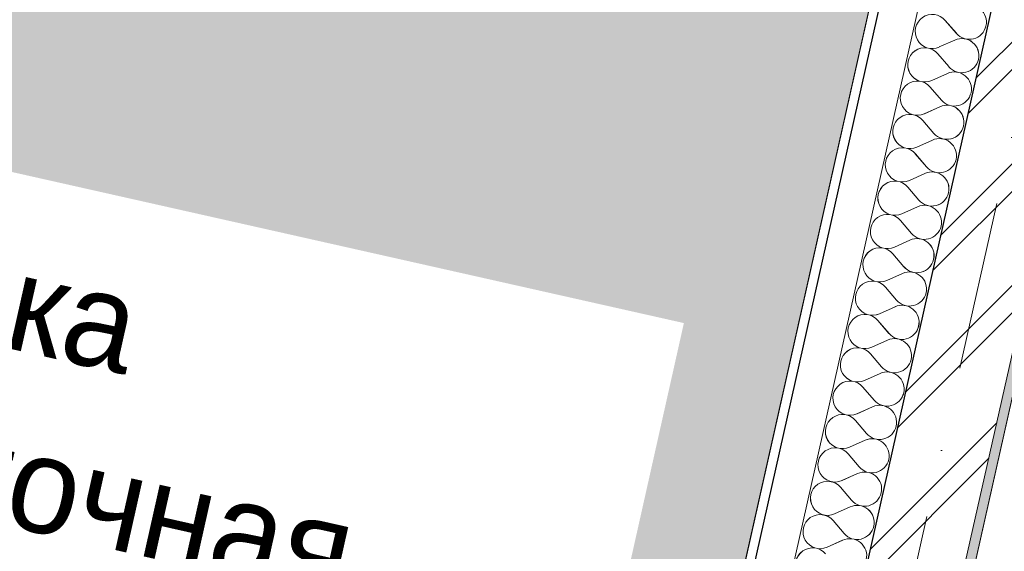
# Model space of a CAD drawing. Header units: millimetres. Extents: x -6990773 to -6682839, y 6117771 to 6220266.
# Tile 136 of 154: x -6937038 to -6934978, y 6139951 to 6141062. Entities that reach past the tile are written whole.
import ezdxf
from ezdxf.enums import TextEntityAlignment as Align

# ---------------------------------------------------------------- set-up
doc = ezdxf.new("R2010")
doc.units = ezdxf.units.MM
doc.header["$MEASUREMENT"] = 0
doc.set_wipeout_variables(frame=1)
doc.linetypes.add('Wipeout_Contour', pattern=[1000, 0, -1000])
doc.linetypes.add('Штрихпунктирная', pattern=[670.277762, 352.777767, -176.388884, 0, -141.111112])
for name, color, linetype in [('S - МОП.АР', 7, 'Continuous'), ('АР-Чертеж-Оси_Осевые размеры.АР', 7, 'Continuous'), ('Кровля', 7, 'Continuous')]:
    doc.layers.add(name, color=color, linetype=linetype)
for name, color, linetype, lineweight in [('АР-текст_наименование_Ном._пера__1', 7, 'Continuous', 0), ('АР-Чертеж-Оси_Осевые размеры.АР_Ном._пера__120', 7, 'Continuous', 0), ('Кровля_Ном._пера__1', 7, 'Continuous', 0), ('Кровля_Ном._пера__101', 252, 'Continuous', 0), ('Кровля_Ном._пера__120', 7, 'Continuous', 0)]:
    doc.layers.add(name, color=color, linetype=linetype, lineweight=lineweight)
doc.styles.add('РЎР“Р•РќР•Р\xa0Р\x98Р\xa0_РЎРўР\x98Р›Р¬_4', font='GOTHIC.TTF')
doc.dimstyles.new('СГЕНЕРИР_СТИЛЬ__6', dxfattribs={"dimtxt": 0.18, "dimasz": 91.2, "dimexe": 0.18, "dimexo": 0.0625, "dimgap": 0, "dimtad": 0, "dimtih": 1, "dimtoh": 1, "dimdec": 4, "dimzin": 0, "dimdsep": 46, "dimcen": 0.09, "dimadec": 0, "dimazin": 0, "dimtfac": 1, "dimtdec": 4, "dimtmove": 0, "dimatfit": 3, "dimldrblk": 'ARROWHEAD_11', "dimfxl": 1, "dimtolj": 1, "dimtzin": 0, "dimarcsym": 0})
doc.dimstyles.new('СГЕНЕРИР_СТИЛЬ__7', dxfattribs={"dimtxt": 0.18, "dimasz": 182.4, "dimexe": 0.18, "dimexo": 0.0625, "dimgap": 0, "dimtad": 0, "dimtih": 1, "dimtoh": 1, "dimdec": 4, "dimzin": 0, "dimdsep": 46, "dimcen": 0.09, "dimadec": 0, "dimazin": 0, "dimtfac": 1, "dimtdec": 4, "dimtmove": 0, "dimatfit": 3, "dimldrblk": 'ARROWHEAD_11', "dimfxl": 1, "dimtolj": 1, "dimtzin": 0, "dimarcsym": 0})

# ---------------------------------------------------------------- blocks, each defined once
blk = doc.blocks.new('*X34', base_point=(-6566190.3, 6562677.8))
at = {"layer": 'Кровля_Ном._пера__1', "color": 7, "linetype": 'Continuous', "lineweight": 0}
for p, q in [((-7162364.7, 6141060.9), (-7162341.5, 6141033.8)), ((-7162377.2, 6141005.2), (-7162344.6, 6141019.8)), ((-7162380.3, 6140991.2), (-7162357.1, 6140964.1)), ((-7162392.8, 6140935.5), (-7162360.3, 6140950.1)), ((-7162396, 6140921.5), (-7162372.8, 6140894.4)), ((-7162408.5, 6140865.8), (-7162375.9, 6140880.4)), ((-7162411.6, 6140851.8), (-7162388.4, 6140824.7)), ((-7162424.1, 6140796.1), (-7162391.6, 6140810.7)), ((-7162427.3, 6140782.1), (-7162404.1, 6140755)), ((-7162439.8, 6140726.4), (-7162407.2, 6140741)), ((-7162442.9, 6140712.5), (-7162419.7, 6140685.3)), ((-7162455.4, 6140656.7), (-7162422.9, 6140671.4)), ((-7162458.6, 6140642.8), (-7162435.4, 6140615.6)), ((-7162471.1, 6140587), (-7162438.5, 6140601.7)), ((-7162474.2, 6140573.1), (-7162451, 6140545.9)), ((-7162486.8, 6140517.3), (-7162454.2, 6140532)), ((-7162489.9, 6140503.4), (-7162466.7, 6140476.2)), ((-7162502.4, 6140447.6), (-7162469.8, 6140462.3)), ((-7162505.5, 6140433.7), (-7162482.4, 6140406.5)), ((-7162518.1, 6140377.9), (-7162485.5, 6140392.6)), ((-7162521.2, 6140364), (-7162498, 6140336.8)), ((-7162533.7, 6140308.2), (-7162501.1, 6140322.9)), ((-7162536.8, 6140294.3), (-7162513.7, 6140267.1)), ((-7162549.4, 6140238.5), (-7162516.8, 6140253.2)), ((-7162552.5, 6140224.6), (-7162529.3, 6140197.4)), ((-7162565, 6140168.9), (-7162532.4, 6140183.5)), ((-7162568.1, 6140154.9), (-7162545, 6140127.7)), ((-7162580.7, 6140099.2), (-7162548.1, 6140113.8)), ((-7162583.8, 6140085.2), (-7162560.6, 6140058.1)), ((-7162596.3, 6140029.5), (-7162563.7, 6140044.1)), ((-7162599.4, 6140015.5), (-7162576.3, 6139988.4)), ((-7162612, 6139959.8), (-7162579.4, 6139974.4))]:
    blk.add_line(p, q, dxfattribs=at)
for centre, start, end in [((-7162391.8, 6141037.7), 40.4724, 294.2122), ((-7162314.3, 6141056.9), 347.3423, 114.2122), ((-7162314.3, 6141056.9), 220.4724, 347.3423), ((-7162330, 6140987.2), 347.3423, 114.2122), ((-7162407.5, 6140968), 40.4724, 294.2122), ((-7162330, 6140987.2), 220.4724, 347.3423), ((-7162345.6, 6140917.5), 347.3423, 114.2122), ((-7162423.1, 6140898.4), 40.4724, 294.2122), ((-7162345.6, 6140917.5), 220.4724, 347.3423), ((-7162361.3, 6140847.9), 347.3423, 114.2122), ((-7162438.8, 6140828.7), 40.4724, 294.2122), ((-7162361.3, 6140847.9), 220.4724, 347.3423), ((-7162376.9, 6140778.2), 347.3423, 114.2122), ((-7162454.4, 6140759), 40.4724, 294.2122), ((-7162376.9, 6140778.2), 220.4724, 347.3423), ((-7162392.6, 6140708.5), 347.3423, 114.2122), ((-7162470.1, 6140689.3), 40.4724, 294.2122), ((-7162392.6, 6140708.5), 220.4724, 347.3423), ((-7162408.2, 6140638.8), 347.3423, 114.2122), ((-7162485.7, 6140619.6), 40.4724, 294.2122), ((-7162408.2, 6140638.8), 220.4724, 347.3423), ((-7162423.9, 6140569.1), 347.3423, 114.2122), ((-7162501.4, 6140549.9), 40.4724, 294.2122), ((-7162423.9, 6140569.1), 220.4724, 347.3423), ((-7162439.5, 6140499.4), 347.3423, 114.2122), ((-7162517.1, 6140480.2), 40.4724, 294.2122), ((-7162439.5, 6140499.4), 220.4724, 347.3423), ((-7162455.2, 6140429.7), 347.3423, 114.2122), ((-7162532.7, 6140410.5), 40.4724, 294.2122), ((-7162455.2, 6140429.7), 220.4724, 347.3423), ((-7162470.8, 6140360), 347.3423, 114.2122), ((-7162548.4, 6140340.8), 40.4724, 294.2122), ((-7162470.8, 6140360), 220.4724, 347.3423), ((-7162486.5, 6140290.3), 347.3423, 114.2122), ((-7162564, 6140271.1), 40.4724, 294.2122), ((-7162486.5, 6140290.3), 220.4724, 347.3423), ((-7162502.1, 6140220.6), 347.3423, 114.2122), ((-7162579.7, 6140201.4), 40.4724, 294.2122), ((-7162502.1, 6140220.6), 220.4724, 347.3423), ((-7162595.3, 6140131.7), 40.4724, 294.2122), ((-7162517.8, 6140150.9), 347.3423, 114.2122), ((-7162517.8, 6140150.9), 220.4724, 347.3423), ((-7162533.4, 6140081.2), 347.3423, 114.2122), ((-7162611, 6140062), 40.4724, 294.2122), ((-7162533.4, 6140081.2), 220.4724, 347.3423), ((-7162549.1, 6140011.5), 347.3423, 114.2122), ((-7162626.6, 6139992.3), 40.4724, 294.2122), ((-7162549.1, 6140011.5), 220.4724, 347.3423), ((-7162564.7, 6139941.9), 347.3423, 114.2122), ((-7162642.3, 6139922.7), 40.4724, 294.2122)]:
    blk.add_arc(centre, 35.7, start, end, dxfattribs=at)
blk = doc.blocks.new('Стена_9_6', base_point=(-7160679.8, 6147242.8))
at = {"layer": 'Кровля', "linetype": 'Continuous', "lineweight": 0, "true_color": 0x000000}
h = blk.add_hatch(dxfattribs=at)
h.set_pattern_fill('БЛОКИ_БЕТОННЫЕ_ЭФФЕКТИВН_77', color=18, style=0, pattern_type=2)
h.set_pattern_definition([(45, (-6566190.34, 6562677.8), (-127.27922, 127.27922), [])])
h.paths.add_polyline_path([(-7164086.1, 6132075.6), (-7160679.8, 6147242.8), (-7160875, 6147286.7), (-7164281.3, 6132119.4)])
h = blk.add_hatch(dxfattribs=at)
h.set_pattern_fill('ШТУКАТУРКА__ГИПС_01_0006', color=18, style=0, pattern_type=2)
h.set_pattern_definition([(45, (-6566190.34, 6563027.8), (-111.369318, 111.369318), [0, -105, 0, -157.5]), (110, (-6565840.34, 6563027.8), (148.001588, 53.868173), [0, -77, 0, -133])])
h.paths.add_polyline_path([(-7164062.2, 6132090.7), (-7160664.7, 6147218.9), (-7160684.2, 6147223.3), (-7164081.8, 6132095.1)])
at = {"layer": 'Кровля_Ном._пера__1', "color": 7, "linetype": 'Continuous', "lineweight": 0}
for p, q in [((-7161022.7, 6147678.6), (-7164582.4, 6131828.3)), ((-7160977.5, 6147514.7), (-7164471.5, 6131957.1))]:
    blk.add_line(p, q, dxfattribs=at)
at = {"layer": 'Кровля_Ном._пера__1', "color": 7, "linetype": 'Continuous', "lineweight": 15}
for p, q in [((-7160875, 6147286.7), (-7164281.3, 6132119.4)), ((-7164086.1, 6132075.6), (-7160679.8, 6147242.8))]:
    blk.add_line(p, q, dxfattribs=at)
at = {"layer": 'Кровля_Ном._пера__1', "color": 7, "linetype": 'Continuous', "lineweight": 0, "flags": 128}
for points in [[(-7161020.3, 6147780.5), (-7164623.8, 6131735.1)], [(-7164062.2, 6132090.7), (-7160664.7, 6147218.9)]]:
    blk.add_lwpolyline(points, dxfattribs=at)
at = {"layer": 'Кровля', "color": 7, "lineweight": 0}
blk.add_blockref('*X34', (-6566190.3, 6562677.8), dxfattribs=at)
blk = doc.blocks.new('Стандартный Маркер Сетки[13]_6', base_point=(-7160680.9, 6147693.7))
at = {"layer": 'АР-Чертеж-Оси_Осевые размеры.АР_Ном._пера__120', "color": 7, "linetype": 'Штрихпунктирная', "lineweight": 0}
blk.add_line((-7160787.5, 6147219.2), (-7165571.2, 6125919.8), dxfattribs=at)
at = {"layer": 'АР-Чертеж-Оси_Осевые размеры.АР_Ном._пера__120', "color": 7, "lineweight": 0, "style": 'РЎР“Р•РќР•Р\xa0Р\x98Р\xa0_РЎРўР\x98Р›Р¬_4'}
blk.add_attdef('AC_MarkerText_1', text='', height=350, rotation=347.3417, dxfattribs=at).set_placement((-7165717.5, 6125138.4), align=Align.TOP_CENTER)
blk = doc.blocks.new('Стандартный Маркер Сетки[26]_6', base_point=(-7160680.9, 6147693.7))
at = {"layer": 'АР-Чертеж-Оси_Осевые размеры.АР_Ном._пера__120', "color": 7, "linetype": 'Штрихпунктирная', "lineweight": 0}
blk.add_line((-7160787.5, 6147219.2), (-7165571.2, 6125919.8), dxfattribs=at)
at = {"layer": 'АР-Чертеж-Оси_Осевые размеры.АР_Ном._пера__120', "color": 7, "lineweight": 0, "style": 'РЎР“Р•РќР•Р\xa0Р\x98Р\xa0_РЎРўР\x98Р›Р¬_4'}
blk.add_attdef('AC_MarkerText_1', text='', height=350, rotation=347.3417, dxfattribs=at).set_placement((-7165717.5, 6125138.4), align=Align.TOP_CENTER)
blk = doc.blocks.new('*X314', base_point=(-6338927.2, 6562677.8))
at = {"layer": 'Кровля_Ном._пера__1', "color": 7, "linetype": 'Continuous', "lineweight": 0}
for p, q in [((-6935101.5, 6141060.9), (-6935078.3, 6141033.8)), ((-6935114, 6141005.2), (-6935081.5, 6141019.8)), ((-6935117.2, 6140991.2), (-6935094, 6140964.1)), ((-6935129.7, 6140935.5), (-6935097.1, 6140950.1)), ((-6935132.8, 6140921.5), (-6935109.6, 6140894.4)), ((-6935145.3, 6140865.8), (-6935112.8, 6140880.4)), ((-6935148.5, 6140851.8), (-6935125.3, 6140824.7)), ((-6935161, 6140796.1), (-6935128.4, 6140810.7)), ((-6935164.1, 6140782.1), (-6935140.9, 6140755)), ((-6935176.6, 6140726.4), (-6935144.1, 6140741)), ((-6935179.8, 6140712.5), (-6935156.6, 6140685.3)), ((-6935192.3, 6140656.7), (-6935159.7, 6140671.4)), ((-6935195.4, 6140642.8), (-6935172.2, 6140615.6)), ((-6935207.9, 6140587), (-6935175.4, 6140601.7)), ((-6935211.1, 6140573.1), (-6935187.9, 6140545.9)), ((-6935223.6, 6140517.3), (-6935191, 6140532)), ((-6935226.7, 6140503.4), (-6935203.6, 6140476.2)), ((-6935239.3, 6140447.6), (-6935206.7, 6140462.3)), ((-6935242.4, 6140433.7), (-6935219.2, 6140406.5)), ((-6935254.9, 6140377.9), (-6935222.3, 6140392.6)), ((-6935258, 6140364), (-6935234.9, 6140336.8)), ((-6935270.6, 6140308.2), (-6935238, 6140322.9)), ((-6935273.7, 6140294.3), (-6935250.5, 6140267.1)), ((-6935286.2, 6140238.5), (-6935253.6, 6140253.2)), ((-6935289.3, 6140224.6), (-6935266.2, 6140197.4)), ((-6935301.9, 6140168.9), (-6935269.3, 6140183.5)), ((-6935305, 6140154.9), (-6935281.8, 6140127.7)), ((-6935317.5, 6140099.2), (-6935284.9, 6140113.8)), ((-6935320.6, 6140085.2), (-6935297.5, 6140058.1)), ((-6935333.2, 6140029.5), (-6935300.6, 6140044.1)), ((-6935336.3, 6140015.5), (-6935313.1, 6139988.4)), ((-6935348.8, 6139959.8), (-6935316.2, 6139974.4))]:
    blk.add_line(p, q, dxfattribs=at)
for centre, start, end in [((-6935128.7, 6141037.7), 40.4724, 294.2122), ((-6935051.2, 6141056.9), 347.3423, 114.2122), ((-6935051.2, 6141056.9), 220.4724, 347.3423), ((-6935066.8, 6140987.2), 347.3423, 114.2122), ((-6935144.3, 6140968), 40.4724, 294.2122), ((-6935066.8, 6140987.2), 220.4724, 347.3423), ((-6935082.5, 6140917.5), 347.3423, 114.2122), ((-6935160, 6140898.4), 40.4724, 294.2122), ((-6935082.5, 6140917.5), 220.4724, 347.3423), ((-6935098.1, 6140847.9), 347.3423, 114.2122), ((-6935175.6, 6140828.7), 40.4724, 294.2122), ((-6935098.1, 6140847.9), 220.4724, 347.3423), ((-6935113.8, 6140778.2), 347.3423, 114.2122), ((-6935191.3, 6140759), 40.4724, 294.2122), ((-6935113.8, 6140778.2), 220.4724, 347.3423), ((-6935129.4, 6140708.5), 347.3423, 114.2122), ((-6935206.9, 6140689.3), 40.4724, 294.2122), ((-6935129.4, 6140708.5), 220.4724, 347.3423), ((-6935145.1, 6140638.8), 347.3423, 114.2122), ((-6935222.6, 6140619.6), 40.4724, 294.2122), ((-6935145.1, 6140638.8), 220.4724, 347.3423), ((-6935160.7, 6140569.1), 347.3423, 114.2122), ((-6935238.2, 6140549.9), 40.4724, 294.2122), ((-6935160.7, 6140569.1), 220.4724, 347.3423), ((-6935176.4, 6140499.4), 347.3423, 114.2122), ((-6935253.9, 6140480.2), 40.4724, 294.2122), ((-6935176.4, 6140499.4), 220.4724, 347.3423), ((-6935192, 6140429.7), 347.3423, 114.2122), ((-6935269.6, 6140410.5), 40.4724, 294.2122), ((-6935192, 6140429.7), 220.4724, 347.3423), ((-6935207.7, 6140360), 347.3423, 114.2122), ((-6935285.2, 6140340.8), 40.4724, 294.2122), ((-6935207.7, 6140360), 220.4724, 347.3423), ((-6935223.3, 6140290.3), 347.3423, 114.2122), ((-6935300.9, 6140271.1), 40.4724, 294.2122), ((-6935223.3, 6140290.3), 220.4724, 347.3423), ((-6935239, 6140220.6), 347.3423, 114.2122), ((-6935316.5, 6140201.4), 40.4724, 294.2122), ((-6935239, 6140220.6), 220.4724, 347.3423), ((-6935332.2, 6140131.7), 40.4724, 294.2122), ((-6935254.6, 6140150.9), 347.3423, 114.2122), ((-6935254.6, 6140150.9), 220.4724, 347.3423), ((-6935270.3, 6140081.2), 347.3423, 114.2122), ((-6935347.8, 6140062), 40.4724, 294.2122), ((-6935270.3, 6140081.2), 220.4724, 347.3423), ((-6935285.9, 6140011.5), 347.3423, 114.2122), ((-6935363.5, 6139992.3), 40.4724, 294.2122), ((-6935285.9, 6140011.5), 220.4724, 347.3423), ((-6935301.6, 6139941.9), 347.3423, 114.2122), ((-6935379.1, 6139922.7), 40.4724, 294.2122)]:
    blk.add_arc(centre, 35.7, start, end, dxfattribs=at)
blk = doc.blocks.new('Стена_109_1', base_point=(-6933416.7, 6147242.8))
at = {"layer": 'Кровля', "linetype": 'Continuous', "lineweight": 0, "true_color": 0x000000}
h = blk.add_hatch(dxfattribs=at)
h.set_pattern_fill('БЛОКИ_БЕТОННЫЕ_ЭФФЕКТИВН_70', color=18, style=0, pattern_type=2)
h.set_pattern_definition([(45, (-6338927.19, 6562677.8), (-127.27922, 127.27922), [])])
h.paths.add_polyline_path([(-6936823, 6132075.6), (-6933416.7, 6147242.8), (-6933611.8, 6147286.7), (-6937018.1, 6132119.4)])
h = blk.add_hatch(dxfattribs=at)
h.set_pattern_fill('ШТУКАТУРКА__ГИПС_01_0001', color=18, style=0, pattern_type=2)
h.set_pattern_definition([(45, (-6338927.19, 6563027.8), (-111.369318, 111.369318), [0, -105, 0, -157.5]), (110, (-6338577.19, 6563027.8), (148.001588, 53.868173), [0, -77, 0, -133])])
h.paths.add_polyline_path([(-6936799.1, 6132090.7), (-6933401.5, 6147218.9), (-6933421, 6147223.3), (-6936818.6, 6132095.1)])
at = {"layer": 'Кровля_Ном._пера__1', "color": 7, "linetype": 'Continuous', "lineweight": 0}
for p, q in [((-6933759.5, 6147678.6), (-6937319.2, 6131828.3)), ((-6933714.3, 6147514.7), (-6937208.3, 6131957.1))]:
    blk.add_line(p, q, dxfattribs=at)
at = {"layer": 'Кровля_Ном._пера__1', "color": 7, "linetype": 'Continuous', "lineweight": 15}
for p, q in [((-6933611.8, 6147286.7), (-6937018.1, 6132119.4)), ((-6936823, 6132075.6), (-6933416.7, 6147242.8))]:
    blk.add_line(p, q, dxfattribs=at)
at = {"layer": 'Кровля_Ном._пера__1', "color": 7, "linetype": 'Continuous', "lineweight": 0, "flags": 128}
for points in [[(-6933757.1, 6147780.5), (-6937360.7, 6131735.1)], [(-6936799.1, 6132090.7), (-6933401.5, 6147218.9)]]:
    blk.add_lwpolyline(points, dxfattribs=at)
at = {"layer": 'Кровля', "color": 7, "lineweight": 0}
blk.add_blockref('*X314', (-6338927.2, 6562677.8), dxfattribs=at)
blk = doc.blocks.new('Стандартный Маркер Сетки[58]_1', base_point=(-6933417.8, 6147693.7))
at = {"layer": 'АР-Чертеж-Оси_Осевые размеры.АР_Ном._пера__120', "color": 7, "linetype": 'Штрихпунктирная', "lineweight": 0}
blk.add_line((-6933524.4, 6147219.2), (-6938308.1, 6125919.8), dxfattribs=at)
at = {"layer": 'АР-Чертеж-Оси_Осевые размеры.АР_Ном._пера__120', "color": 7, "lineweight": 0, "style": 'РЎР“Р•РќР•Р\xa0Р\x98Р\xa0_РЎРўР\x98Р›Р¬_4'}
blk.add_attdef('AC_MarkerText_1', text='', height=350, rotation=347.3417, dxfattribs=at).set_placement((-6938454.3, 6125138.4), align=Align.TOP_CENTER)
blk = doc.blocks.new('Стандартный Маркер Сетки[70]_1', base_point=(-6933417.8, 6147693.7))
at = {"layer": 'АР-Чертеж-Оси_Осевые размеры.АР_Ном._пера__120', "color": 7, "linetype": 'Штрихпунктирная', "lineweight": 0}
blk.add_line((-6933524.4, 6147219.2), (-6938308.1, 6125919.8), dxfattribs=at)
at = {"layer": 'АР-Чертеж-Оси_Осевые размеры.АР_Ном._пера__120', "color": 7, "lineweight": 0, "style": 'РЎР“Р•РќР•Р\xa0Р\x98Р\xa0_РЎРўР\x98Р›Р¬_4'}
blk.add_attdef('AC_MarkerText_1', text='', height=350, rotation=347.3417, dxfattribs=at).set_placement((-6938454.3, 6125138.4), align=Align.TOP_CENTER)
blk = doc.blocks.new('ARROWHEAD_11')
at = {"color": 0, "linetype": 'Continuous', "lineweight": 0}
blk.add_line((0, 0), (-1, 0), dxfattribs=at)
at = {"color": 0, "linetype": 'Continuous', "lineweight": 0, "const_width": 0.25, "flags": 128}
blk.add_lwpolyline([(-0.125, 0, 1), (0.125, 0, 1)], format="xyb", close=True, dxfattribs=at)

msp = doc.modelspace()

# ---------------------------------------------------------------- hatches: boundary and pattern name
at = {"layer": 'Кровля_Ном._пера__101', "linetype": 'Continuous', "lineweight": 0}
h = msp.add_hatch(dxfattribs=at)
h.set_pattern_fill('ПЕСОК_0001', color=252, style=0, pattern_type=2)
h.set_pattern_definition([(32.3417, (-6952891.77, 6138227.56), (-120.9696, 191.0468), [0, -150.75, 0, -226.125]), (97.3417, (-6952401.49, 6138117.45), (224.2711, 28.8958), [0, -110.55, 0, -190.95])])
h.paths.add_polyline_path([(-6958297.1, 6136949.8), (-6937251.1, 6132222.9), (-6934085.7, 6146316.9), (-6936671.4, 6146897.7), (-6936905.8, 6145853.7), (-6940350.5, 6146627.4), (-6940458, 6146149), (-6940744.7, 6144872.5), (-6941092.3, 6143324.6), (-6940828, 6143265.3), (-6941771.4, 6139064.9), (-6951075.3, 6141154.5), (-6949771.5, 6146959.5), (-6949249, 6146842.1), (-6948975, 6148061.9), (-6949384.7, 6148153.9), (-6949231.4, 6148836.7), (-6948890.5, 6150354.6), (-6952413.2, 6151145.8), (-6952233.6, 6151945.7), (-6954799.7, 6152522)])

# ---------------------------------------------------------------- linework, layer by layer
at = {"layer": 'S - МОП.АР', "color": 254, "linetype": 'Continuous', "lineweight": 0, "true_color": 0xd1c7d6, "flags": 128}
msp.add_lwpolyline([(-6927142.3, 6143691.7), (-6930167, 6144371), (-6930513.2, 6142829.3), (-6930747.4, 6142881.9), (-6930401.1, 6144423.6), (-6929947.6, 6146443.2), (-6933401.5, 6147218.9), (-6933705, 6145867.6), (-6935725.4, 6136871.6), (-6936799.1, 6132090.7)], dxfattribs=at)
at = {"layer": 'Кровля_Ном._пера__120', "color": 7, "linetype": 'Continuous', "lineweight": 0, "flags": 128}
msp.add_lwpolyline([(-6958297.1, 6136949.8), (-6937251.1, 6132222.9), (-6934085.7, 6146316.9), (-6936671.4, 6146897.7), (-6936905.8, 6145853.7), (-6940350.5, 6146627.4), (-6940458, 6146149), (-6940744.7, 6144872.5), (-6941092.3, 6143324.6), (-6940828, 6143265.3), (-6941771.4, 6139064.9), (-6951075.3, 6141154.5), (-6949771.5, 6146959.5), (-6949249, 6146842.1), (-6948975, 6148061.9), (-6949384.7, 6148153.9), (-6949231.4, 6148836.7), (-6948890.5, 6150354.6), (-6952413.2, 6151145.8), (-6952233.6, 6151945.7), (-6954799.7, 6152522)], close=True, dxfattribs=at)

# ---------------------------------------------------------------- block references
at = {"layer": 'АР-Чертеж-Оси_Осевые размеры.АР', "color": 8, "linetype": 'Continuous', "lineweight": 15}
for name in ['Стандартный Маркер Сетки[13]_6', 'Стандартный Маркер Сетки[26]_6', 'Стандартный Маркер Сетки[58]_1', 'Стандартный Маркер Сетки[70]_1']:
    msp.add_blockref(name, (-6933417.8, 6147693.7), dxfattribs=at)
at = {"layer": 'Кровля', "color": 7, "lineweight": 0}
for name in ['Стена_9_6', 'Стена_109_1']:
    msp.add_blockref(name, (-6933416.7, 6147242.8), dxfattribs=at)

# ---------------------------------------------------------------- next in the draw order: wipeouts: each hides what was drawn before it
at = {"color": 7, "linetype": 'Wipeout_Contour', "lineweight": 0, "ltscale": 37055909.2587349}
msp.add_wipeout([(-6937750.5, 6140900.3), (-6935648.4, 6140428.2), (-6935858.2, 6139493.8), (-6937960.4, 6139966)], dxfattribs=at).dxf.layer = 'АР-текст_наименование_Ном._пера__1'

# ---------------------------------------------------------------- next in the draw order: texts
at = {"layer": 'АР-текст_наименование_Ном._пера__1', "color": 7, "linetype": 'Continuous', "lineweight": 0, "insert": (-6937921.7, 6140137.9), "char_height": 200, "width": 1914.479, "attachment_point": 7, "rotation": 347.3417, "line_spacing_factor": 1.086227, "style": 'РЎР“Р•РќР•Р\xa0Р\x98Р\xa0_РЎРўР\x98Р›Р¬_4'}
msp.add_mtext('\\A1;{\\pql;\\fCentury Gothic|b0|i0|c204|p0;\\W1.000000;Воронка водосточная}', dxfattribs=at)

# ---------------------------------------------------------------- next in the draw order: leaders
at = {"layer": 'АР-текст_наименование_Ном._пера__1', "color": 7, "linetype": 'Continuous', "lineweight": 0, "annotation_type": 0, "has_hookline": 1, "hookline_direction": 0, "text_width": 1698.2, "horizontal_direction": (0.975694, -0.219136, 0)}
msp.add_leader([(-6938545.6, 6140955.9), (-6938010.7, 6140157.9), (-6937921.7, 6140137.9)], dimstyle='СГЕНЕРИР_СТИЛЬ__6', dxfattribs=at)
at = {"layer": 'Кровля_Ном._пера__120', "color": 7, "linetype": 'Continuous', "lineweight": 0, "annotation_type": 0, "has_hookline": 1, "hookline_direction": 0, "text_width": 837.3, "horizontal_direction": (0.975694, -0.219136, 0)}
msp.add_leader([(-6938565.5, 6140867.1), (-6937670.6, 6141433.8), (-6937107.7, 6141307.3)], dimstyle='СГЕНЕРИР_СТИЛЬ__7', dxfattribs=at)

doc.saveas('drawing.dxf')
